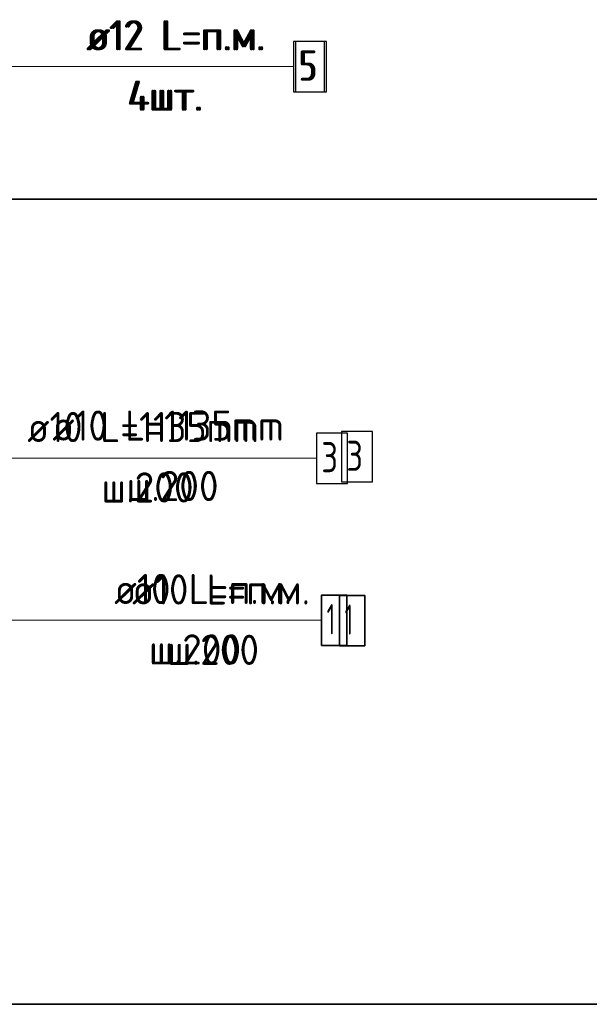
# Model space of a CAD drawing. Header units: metres. Extents: x -38 to 114, y -15 to 21.
# Tile 219 of 244: x 74.776 to 75.342, y 7.672 to 8.65. Entities that reach past the tile are written whole.
import ezdxf

# ---------------------------------------------------------------- set-up
doc = ezdxf.new("R2010")
doc.units = ezdxf.units.M
for name, color, linetype, lineweight in [('XR$3$Арм. стержнями нижней зоны', 180, 'Continuous', 35), ('XR$3$Арм.стержн. Арматура края', 96, 'Continuous', 35), ('XR$3$Арм.стержн. Доп. арматура', 180, 'Continuous', 35), ('XR$4$Арм. стержнями нижней зоны', 180, 'Continuous', 35), ('XR$4$Арм.стержн. Арматура края', 96, 'Continuous', 35), ('XR$4$Арм.стержн. Доп. арматура', 180, 'Continuous', 35), ('XR$6$Арм. стержнями нижней зоны', 180, 'Continuous', 35), ('XR$6$Арм.стержн. Арматура края', 96, 'Continuous', 35), ('XR$6$Арм.стержн. Доп. арматура', 180, 'Continuous', 35)]:
    doc.layers.add(name, color=color, linetype=linetype, lineweight=lineweight)
doc.styles.add('ISOCPEUR', font='txt')

msp = doc.modelspace()

# ---------------------------------------------------------------- linework, layer by layer
at = {"color": 7, "linetype": 'Continuous', "lineweight": 13, "transparency": 33554687}
for p, q in [((74.03738, 8.60357), (75.04771, 8.60357)), ((74.03738, 8.60357), (75.04771, 8.60357)), ((74.03738, 8.60357), (75.04771, 8.60357)), ((86.41979, 8.47171), (67.91979, 8.47171)), ((74.51738, 8.05338), (75.07571, 8.05338)), ((74.51738, 8.05338), (75.07571, 8.05338)), ((74.51738, 8.05338), (75.07571, 8.05338))]:
    msp.add_line(p, q, dxfattribs=at)
at = {"color": 7, "linetype": 'Continuous', "lineweight": 35, "transparency": 33554687}
for p, q in [((67.91979, 8.47171), (86.41979, 8.47171)), ((67.91979, 7.67171), (86.41979, 7.67171))]:
    msp.add_line(p, q, dxfattribs=at)
at = {"color": 7, "linetype": 'Continuous', "lineweight": 13, "transparency": 33554687}
msp.add_lwpolyline([(75.06925, 8.21433), (74.66032, 8.21433), (74.48838, 8.21433)], dxfattribs=at)
msp.add_lwpolyline([(75.06925, 8.21433), (74.66032, 8.21433), (74.48838, 8.21433)], dxfattribs=at)
msp.add_lwpolyline([(75.06925, 8.21433), (74.66032, 8.21433), (74.48838, 8.21433)], dxfattribs=at)
at = {"layer": 'XR$3$Арм. стержнями нижней зоны', "color": 7, "linetype": 'Continuous', "lineweight": 35, "transparency": 33554687}
msp.add_lwpolyline([(75.09349, 8.02795), (75.11849, 8.02795), (75.11849, 8.07795), (75.09349, 8.07795), (75.09349, 8.02795)], dxfattribs=at)
at = {"layer": 'XR$3$Арм.стержн. Арматура края', "color": 7, "linetype": 'Continuous', "lineweight": 25, "transparency": 33554687}
msp.add_lwpolyline([(75.0953, 8.19075), (75.1263, 8.19075), (75.1263, 8.24075), (75.0953, 8.24075), (75.0953, 8.19075)], dxfattribs=at)
at = {"layer": 'XR$3$Арм.стержн. Доп. арматура', "color": 7, "linetype": 'Continuous', "lineweight": 25, "transparency": 33554687}
msp.add_lwpolyline([(75.04971, 8.57857), (75.08071, 8.57857), (75.08071, 8.62857), (75.04971, 8.62857), (75.04971, 8.57857)], dxfattribs=at)
at = {"layer": 'XR$4$Арм. стержнями нижней зоны', "color": 7, "linetype": 'Continuous', "lineweight": 13, "transparency": 33554687}
msp.add_line((75.07571, 8.05338), (74.84971, 8.05338), dxfattribs=at)
at = {"layer": 'XR$4$Арм. стержнями нижней зоны', "color": 7, "linetype": 'Continuous', "lineweight": 35, "transparency": 33554687}
msp.add_lwpolyline([(75.07571, 8.02838), (75.10071, 8.02838), (75.10071, 8.07838), (75.07571, 8.07838), (75.07571, 8.02838)], dxfattribs=at)
at = {"layer": 'XR$4$Арм.стержн. Арматура края', "color": 7, "linetype": 'Continuous', "lineweight": 13, "transparency": 33554687}
msp.add_line((75.07047, 8.21433), (74.76047, 8.21433), dxfattribs=at)
at = {"layer": 'XR$4$Арм.стержн. Арматура края', "color": 7, "linetype": 'Continuous', "lineweight": 25, "transparency": 33554687}
msp.add_lwpolyline([(75.07047, 8.18933), (75.10147, 8.18933), (75.10147, 8.23933), (75.07047, 8.23933), (75.07047, 8.18933)], dxfattribs=at)
at = {"layer": 'XR$4$Арм.стержн. Доп. арматура', "color": 7, "linetype": 'Continuous', "lineweight": 13, "transparency": 33554687}
msp.add_line((74.82171, 8.60357), (75.04771, 8.60357), dxfattribs=at)
at = {"layer": 'XR$4$Арм.стержн. Доп. арматура', "color": 7, "linetype": 'Continuous', "lineweight": 25, "transparency": 33554687}
msp.add_lwpolyline([(75.04771, 8.57857), (75.07871, 8.57857), (75.07871, 8.62857), (75.04771, 8.62857), (75.04771, 8.57857)], dxfattribs=at)
at = {"layer": 'XR$6$Арм. стержнями нижней зоны', "color": 7, "linetype": 'Continuous', "lineweight": 13, "transparency": 33554687}
msp.add_line((75.07571, 8.05338), (74.84971, 8.05338), dxfattribs=at)
at = {"layer": 'XR$6$Арм. стержнями нижней зоны', "color": 7, "linetype": 'Continuous', "lineweight": 35, "transparency": 33554687}
msp.add_lwpolyline([(75.07571, 8.02838), (75.10071, 8.02838), (75.10071, 8.07838), (75.07571, 8.07838), (75.07571, 8.02838)], dxfattribs=at)
at = {"layer": 'XR$6$Арм.стержн. Арматура края', "color": 7, "linetype": 'Continuous', "lineweight": 13, "transparency": 33554687}
msp.add_line((75.07047, 8.21433), (74.76047, 8.21433), dxfattribs=at)
at = {"layer": 'XR$6$Арм.стержн. Арматура края', "color": 7, "linetype": 'Continuous', "lineweight": 25, "transparency": 33554687}
msp.add_lwpolyline([(75.07047, 8.18933), (75.10147, 8.18933), (75.10147, 8.23933), (75.07047, 8.23933), (75.07047, 8.18933)], dxfattribs=at)
at = {"layer": 'XR$6$Арм.стержн. Доп. арматура', "color": 7, "linetype": 'Continuous', "lineweight": 13, "transparency": 33554687}
msp.add_line((74.82171, 8.60357), (75.04771, 8.60357), dxfattribs=at)
at = {"layer": 'XR$6$Арм.стержн. Доп. арматура', "color": 7, "linetype": 'Continuous', "lineweight": 25, "transparency": 33554687}
msp.add_lwpolyline([(75.04771, 8.57857), (75.07871, 8.57857), (75.07871, 8.62857), (75.04771, 8.62857), (75.04771, 8.57857)], dxfattribs=at)

# ---------------------------------------------------------------- texts
at = {"layer": 'XR$3$Арм. стержнями нижней зоны', "color": 7, "linetype": 'Continuous', "lineweight": 25, "transparency": 33554687, "char_height": 0.03, "attachment_point": 7, "style": 'ISOCPEUR'}
for s, insert, width in [('\\W0.94;ø10 L=п.м.', (74.88749, 8.06895), 0.1999832), ('\\W0.56;1', (75.09849, 8.03895), 0.0233333), ('\\W0.95;ш.200 ', (74.92199, 8.00895), 0.1311997)]:
    msp.add_mtext(s, dxfattribs=dict(at, insert=insert, width=width))
at = {"layer": 'XR$3$Арм.стержн. Арматура края', "color": 7, "linetype": 'Continuous', "lineweight": 25, "transparency": 33554687, "char_height": 0.03, "attachment_point": 7, "style": 'ISOCPEUR'}
for s, insert, width in [('\\W0.92;ø10 L=1135mm ', (74.8083, 8.23175), 0.2806692), ('\\W0.78;3', (75.1003, 8.20175), 0.0326407), ('\\W0.95;ш.200 ', (74.8818, 8.17175), 0.1311995)]:
    msp.add_mtext(s, dxfattribs=dict(at, insert=insert, width=width))
at = {"layer": 'XR$3$Арм.стержн. Доп. арматура', "color": 7, "linetype": 'Continuous', "lineweight": 25, "transparency": 33554687, "char_height": 0.03, "attachment_point": 7, "style": 'ISOCPEUR'}
for s, insert, width in [('\\W0.94;ø12 L=п.м.', (74.84371, 8.61957), 0.1999832), ('\\W0.78;5', (75.05471, 8.58957), 0.0326407), ('\\W0.95;4шт. ', (74.88421, 8.55957), 0.1191577)]:
    msp.add_mtext(s, dxfattribs=dict(at, insert=insert, width=width))
at = {"layer": 'XR$4$Арм. стержнями нижней зоны', "color": 7, "linetype": 'Continuous', "lineweight": 25, "transparency": 33554687, "char_height": 0.03, "attachment_point": 7, "style": 'ISOCPEUR'}
for s, insert, width in [('\\W0.94;ø10 L=п.м.', (74.86971, 8.06938), 0.1999831), ('\\W0.56;1', (75.08071, 8.03938), 0.0233333), ('\\W0.95;ш.200 ', (74.90421, 8.00938), 0.1311997)]:
    msp.add_mtext(s, dxfattribs=dict(at, insert=insert, width=width))
at = {"layer": 'XR$4$Арм.стержн. Арматура края', "color": 7, "linetype": 'Continuous', "lineweight": 25, "transparency": 33554687, "char_height": 0.03, "attachment_point": 7, "style": 'ISOCPEUR'}
for s, insert, width in [('\\W0.92;ø10 L=1135mm ', (74.78347, 8.23033), 0.2806692), ('\\W0.78;3', (75.07547, 8.20033), 0.0326407), ('\\W0.95;ш.200 ', (74.85697, 8.17033), 0.1311996)]:
    msp.add_mtext(s, dxfattribs=dict(at, insert=insert, width=width))
at = {"layer": 'XR$4$Арм.стержн. Доп. арматура', "color": 7, "linetype": 'Continuous', "lineweight": 25, "transparency": 33554687, "char_height": 0.03, "attachment_point": 7, "style": 'ISOCPEUR'}
for s, insert, width in [('\\W0.94;ø12 L=п.м.', (74.84171, 8.61957), 0.1999831), ('\\W0.78;5', (75.05271, 8.58957), 0.0326407), ('\\W0.95;4шт. ', (74.88221, 8.55957), 0.1191577)]:
    msp.add_mtext(s, dxfattribs=dict(at, insert=insert, width=width))
at = {"layer": 'XR$6$Арм. стержнями нижней зоны', "color": 7, "linetype": 'Continuous', "lineweight": 25, "transparency": 33554687, "char_height": 0.03, "attachment_point": 7, "style": 'ISOCPEUR'}
for s, insert, width in [('\\W0.94;ø10 L=п.м.', (74.86971, 8.06938), 0.1999831), ('\\W0.56;1', (75.08071, 8.03938), 0.0233333), ('\\W0.95;ш.200 ', (74.90421, 8.00938), 0.1311997)]:
    msp.add_mtext(s, dxfattribs=dict(at, insert=insert, width=width))
at = {"layer": 'XR$6$Арм.стержн. Арматура края', "color": 7, "linetype": 'Continuous', "lineweight": 25, "transparency": 33554687, "char_height": 0.03, "attachment_point": 7, "style": 'ISOCPEUR'}
for s, insert, width in [('\\W0.92;ø10 L=1135mm ', (74.78347, 8.23033), 0.2806692), ('\\W0.78;3', (75.07547, 8.20033), 0.0326407), ('\\W0.95;ш.200 ', (74.85697, 8.17033), 0.1311996)]:
    msp.add_mtext(s, dxfattribs=dict(at, insert=insert, width=width))
at = {"layer": 'XR$6$Арм.стержн. Доп. арматура', "color": 7, "linetype": 'Continuous', "lineweight": 25, "transparency": 33554687, "char_height": 0.03, "attachment_point": 7, "style": 'ISOCPEUR'}
for s, insert, width in [('\\W0.94;ø12 L=п.м.', (74.84171, 8.61957), 0.1999831), ('\\W0.78;5', (75.05271, 8.58957), 0.0326407), ('\\W0.95;4шт. ', (74.88221, 8.55957), 0.1191577)]:
    msp.add_mtext(s, dxfattribs=dict(at, insert=insert, width=width))

doc.saveas('drawing.dxf')
